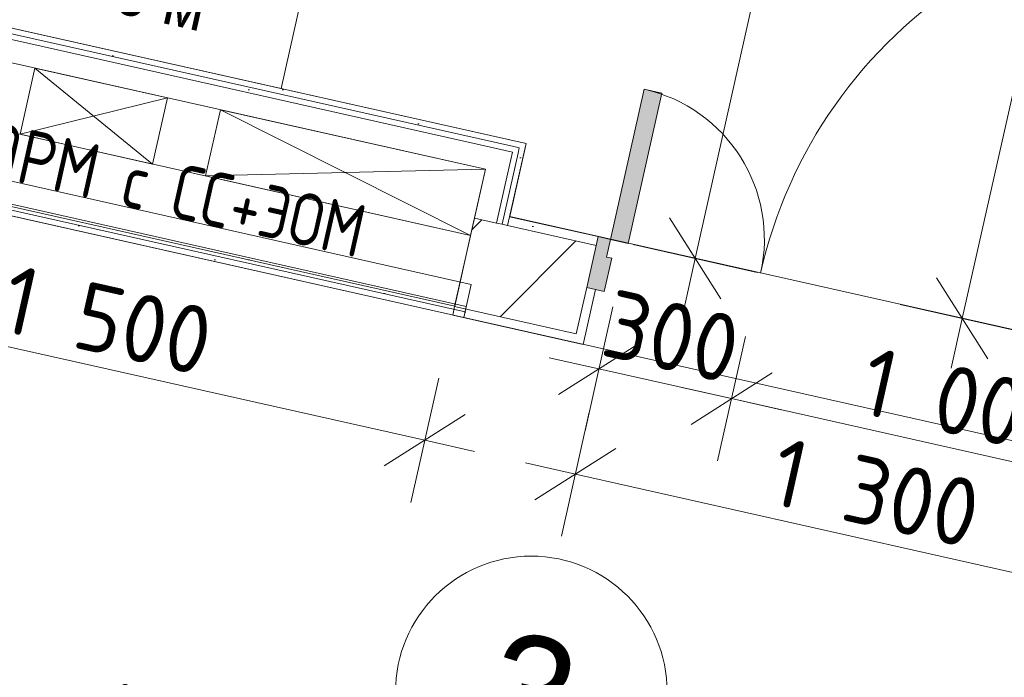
# Model space of a CAD drawing. Header units: millimetres. Extents: x -7218036 to -6972305, y 6116614 to 6334349.
# Tile 138 of 184: x -7172096 to -7169921, y 6142356 to 6143808. Entities that reach past the tile are written whole.
import ezdxf
from ezdxf.enums import TextEntityAlignment as Align

# ---------------------------------------------------------------- set-up
doc = ezdxf.new("R2010")
doc.units = ezdxf.units.MM
doc.header["$MEASUREMENT"] = 0
for name, color, linetype in [('S - МОП.АР', 7, 'Continuous'), ('АР-Стены_внутренние_пилоны.АР', 7, 'Continuous'), ('АР-Стены_Перегородки_шахты_.АР', 7, 'Continuous'), ('АР-Чертеж-Оси_Осевые размеры.АР', 7, 'Continuous'), ('АР-Чертеж-Размеры.АР', 7, 'Continuous')]:
    doc.layers.add(name, color=color, linetype=linetype)
for name, color, linetype, lineweight in [('АР-Стены_внутренние_пилоны.АР_Ном._пера__1', 7, 'Continuous', 30), ('АР-Стены_Перегородки_шахты_.АР_Ном._пера__1', 7, 'Continuous', 15), ('АР-Чертеж-Оси_Осевые размеры.АР_Ном._пера__1', 7, 'Continuous', 0), ('АР-Чертеж-Размеры.АР_Ном._пера__1', 7, 'Continuous', 0), ('Двери Archicad_Ном._пера__120', 7, 'Continuous', 0), ('ИОС-Шахты и отверстия.АР_Ном._пера__1', 7, 'Continuous', 0), ('МГН.АР_Ном._пера__120', 7, 'Continuous', 0), ('Паспорта Зон Archicad_Ном._пера__1', 7, 'Continuous', 0)]:
    doc.layers.add(name, color=color, linetype=linetype, lineweight=lineweight)
doc.styles.add('РЎР“Р•РќР•Р\xa0Р\x98Р\xa0_РЎРўР\x98Р›Р¬_3', font='GOTHIC.TTF')
doc.styles.add('РЎР“Р•РќР•Р\xa0Р\x98Р\xa0_РЎРўР\x98Р›Р¬_5', font='GOST_Common.ttf')
doc.styles.add('РЎР“Р•РќР•Р\xa0Р\x98Р\xa0_РЎРўР\x98Р›Р¬_9', font='GOST_Common.ttf', dxfattribs={"width": 0.85})
doc.dimstyles.new('СГЕНЕРИР_СТИЛЬ__1', dxfattribs={"dimtxt": 150, "dimasz": 142.5, "dimexe": 0.18, "dimexo": 0.0625, "dimgap": 0, "dimtad": 1, "dimdec": 0, "dimzin": 0, "dimdsep": 46, "dimtxsty": 'РЎР“Р•РќР•Р\xa0Р\x98Р\xa0_РЎРўР\x98Р›Р¬_5', "dimblk": 'ARROWHEAD_6', "dimblk1": 'ARROWHEAD_6', "dimblk2": 'ARROWHEAD_6', "dimcen": 0.09, "dimse1": 1, "dimse2": 1, "dimclrd": 7, "dimclre": 7, "dimclrt": 7, "dimazin": 0, "dimtfac": 1, "dimtdec": 4, "dimtmove": 0, "dimatfit": 3, "dimfxl": 1, "dimtolj": 1, "dimtzin": 0, "dimarcsym": 0})
doc.dimstyles.new('СГЕНЕРИР_СТИЛЬ__2', dxfattribs={"dimtxt": 150, "dimasz": 142.5, "dimexe": 0.18, "dimexo": 0.0625, "dimgap": 0, "dimtad": 1, "dimdec": 0, "dimzin": 0, "dimdsep": 46, "dimtxsty": 'РЎР“Р•РќР•Р\xa0Р\x98Р\xa0_РЎРўР\x98Р›Р¬_5', "dimblk": 'ARROWHEAD_6', "dimblk1": 'ARROWHEAD_6', "dimblk2": 'ARROWHEAD_6', "dimcen": 0.09, "dimse1": 1, "dimse2": 1, "dimclrd": 7, "dimclre": 7, "dimclrt": 7, "dimazin": 0, "dimtfac": 1, "dimtdec": 4, "dimtmove": 2, "dimatfit": 3, "dimfxl": 1, "dimtolj": 1, "dimtzin": 0, "dimarcsym": 0})
doc.dimstyles.new('СГЕНЕРИР_СТИЛЬ__5', dxfattribs={"dimtxt": 400, "dimasz": 142.5, "dimexe": 0.18, "dimexo": 0.0625, "dimgap": 0, "dimtad": 1, "dimdec": 0, "dimzin": 0, "dimdsep": 46, "dimtxsty": 'РЎР“Р•РќР•Р\xa0Р\x98Р\xa0_РЎРўР\x98Р›Р¬_3', "dimblk": 'ARROWHEAD_6', "dimblk1": 'ARROWHEAD_6', "dimblk2": 'ARROWHEAD_6', "dimcen": 0.09, "dimse1": 1, "dimse2": 1, "dimclrd": 7, "dimclre": 7, "dimclrt": 7, "dimazin": 0, "dimtfac": 1, "dimtdec": 4, "dimtmove": 2, "dimatfit": 3, "dimfxl": 1, "dimtolj": 1, "dimtzin": 0, "dimarcsym": 0})
pattern_1 = [(45, (-6566190.34, 6562677.8), (-127.279217, 127.279217), [])]
pattern_2 = [(45, (-6566190.34, 6563027.8), (-111.369318, 111.369318), [0, -105, 0, -157.5]), (110, (-6565840.34, 6563027.8), (148.001588, 53.868173), [0, -77, 0, -133])]
pattern_3 = [(0, (-6566190.34, 6562677.795), (0, 75), [0, -75])]

# ---------------------------------------------------------------- blocks, each defined once
blk = doc.blocks.new('Коридор_3_58_7', base_point=(-7173408.4, 6142461))
at = {"layer": 'Паспорта Зон Archicad_Ном._пера__1', "color": 7, "linetype": 'Continuous', "lineweight": 0}
blk.add_circle((-7170966.1, 6142323.2), 300, dxfattribs=at)
at = {"layer": 'Паспорта Зон Archicad_Ном._пера__1', "color": 7, "lineweight": 0, "style": 'РЎР“Р•РќР•Р\xa0Р\x98Р\xa0_РЎРўР\x98Р›Р¬_3'}
blk.add_attdef('ROOM_NUMBER', text='', height=250, rotation=347.3417, dxfattribs=at).set_placement((-7170966.1, 6142321.2), align=Align.MIDDLE_CENTER)
blk = doc.blocks.new('Полуторная Дверь 23[42]_7', base_point=(-6566190.3, 6562677.8))
at = {"layer": 'Двери Archicad_Ном._пера__120', "linetype": 'Continuous', "lineweight": 0, "true_color": 0xffffff}
for points in [[(-7169217, 6144035), (-7169256, 6144043.8), (-7169483.9, 6143029), (-7169444.9, 6143020.3)], [(-7170716.8, 6143654.4), (-7170791.3, 6143322.7), (-7170752.3, 6143313.9), (-7170677.8, 6143645.6)], [(-7170804.8, 6143207.8), (-7170788.4, 6143281), (-7170800.1, 6143283.6), (-7170791.3, 6143322.7), (-7170818.6, 6143328.8), (-7170843.8, 6143216.6)], [(-7169442.7, 6142901.9), (-7169417.5, 6143014.1), (-7169444.9, 6143020.3), (-7169453.6, 6142981.2), (-7169465.3, 6142983.9), (-7169481.8, 6142910.7)]]:
    blk.add_hatch(color=7, dxfattribs=at).paths.add_polyline_path(points)
at = {"layer": 'Двери Archicad_Ном._пера__120', "color": 7, "linetype": 'Continuous', "lineweight": 0}
for p, q in [((-7169483.9, 6143029), (-7169256, 6144043.8)), ((-7169217, 6144035), (-7169444.9, 6143020.3)), ((-7169256, 6144043.8), (-7169217, 6144035)), ((-7170716.8, 6143654.4), (-7170791.3, 6143322.7)), ((-7170677.8, 6143645.6), (-7170716.8, 6143654.4)), ((-7170752.3, 6143313.9), (-7170677.8, 6143645.6)), ((-7170818.6, 6143328.8), (-7170843.8, 6143216.6)), ((-7170818.6, 6143328.8), (-7170823, 6143309.3)), ((-7170818.6, 6143328.8), (-7170823, 6143309.3)), ((-7170791.3, 6143322.7), (-7170818.6, 6143328.8)), ((-7170823, 6143309.3), (-7170843.8, 6143216.6)), ((-7170823, 6143309.3), (-7170843.8, 6143216.6)), ((-7170800.1, 6143283.6), (-7170791.3, 6143322.7)), ((-7170791.3, 6143322.7), (-7170752.3, 6143313.9)), ((-7170804.8, 6143207.8), (-7170788.4, 6143281)), ((-7170788.4, 6143281), (-7170800.1, 6143283.6)), ((-7170824.3, 6143212.2), (-7170851.7, 6143090.3)), ((-7170843.8, 6143216.6), (-7170804.8, 6143207.8)), ((-7170871.2, 6143094.6), (-7170851.7, 6143090.3)), ((-7169444.9, 6143020.3), (-7169483.9, 6143029)), ((-7169444.9, 6143020.3), (-7169453.6, 6142981.2)), ((-7169417.5, 6143014.1), (-7169444.9, 6143020.3)), ((-7169442.7, 6142901.9), (-7169417.5, 6143014.1)), ((-7169417.5, 6143014.1), (-7169421.9, 6142994.6)), ((-7169417.5, 6143014.1), (-7169421.9, 6142994.6)), ((-7169465.3, 6142983.9), (-7169481.8, 6142910.7)), ((-7169453.6, 6142981.2), (-7169465.3, 6142983.9)), ((-7169421.9, 6142994.6), (-7169442.7, 6142901.9)), ((-7169421.9, 6142994.6), (-7169442.7, 6142901.9)), ((-7169462.3, 6142906.3), (-7169489.7, 6142784.4)), ((-7169481.8, 6142910.7), (-7169442.7, 6142901.9)), ((-7169470.1, 6142780), (-7169489.7, 6142784.4))]:
    blk.add_line(p, q, dxfattribs=at)
for centre, radius, start, end in [((-7169444.9, 6143020.3), 1040, 77.3423, 167.3423), ((-7170791.3, 6143322.7), 340, 347.3423, 77.3423)]:
    blk.add_arc(centre, radius, start, end, dxfattribs=at)
blk = doc.blocks.new('Стена_172_7', base_point=(-7169035.3, 6142805.3))
at = {"layer": 'АР-Стены_внутренние_пилоны.АР', "linetype": 'Continuous', "lineweight": 0, "true_color": 0x000000}
h = blk.add_hatch(dxfattribs=at)
h.set_pattern_fill('ШТУКАТУРКА__ГИПС_01_0007', color=18, style=0, pattern_type=2)
h.set_pattern_definition(pattern_2)
h.paths.add_polyline_path([(-7171014, 6143372.7), (-7171018.4, 6143353.2), (-7170823, 6143309.3), (-7170818.6, 6143328.8)])
h = blk.add_hatch(dxfattribs=at)
h.set_pattern_fill('БЛОКИ_БЕТОННЫЕ_ЭФФЕКТИВН_7E', color=18, style=0, pattern_type=2)
h.set_pattern_definition(pattern_1)
h.paths.add_polyline_path([(-7171091.6, 6143369.6), (-7171135.4, 6143174.5), (-7171129.3, 6143173.1), (-7171055.9, 6143300.1), (-7171042.8, 6143358.6)])
h = blk.add_hatch(dxfattribs=at)
h.set_pattern_fill('БЛОКИ_БЕТОННЫЕ_ЭФФЕКТИВН_7E', color=18, style=0, pattern_type=2)
h.set_pattern_definition(pattern_1)
h.paths.add_polyline_path([(-7171024.5, 6143354.5), (-7171129.3, 6143173.1), (-7170866.9, 6143114.2), (-7170843.8, 6143216.6), (-7170823, 6143309.3)])
h = blk.add_hatch(dxfattribs=at)
h.set_pattern_fill('БЛОКИ_БЕТОННЫЕ_ЭФФЕКТИВН_7E', color=18, style=0, pattern_type=2)
h.set_pattern_definition(pattern_1)
h.paths.add_polyline_path([(-7171042.8, 6143358.6), (-7171055.9, 6143300.1), (-7171035, 6143336.4), (-7171030.6, 6143355.9)])
h = blk.add_hatch(dxfattribs=at)
h.set_pattern_fill('БЛОКИ_БЕТОННЫЕ_ЭФФЕКТИВН_7E', color=18, style=0, pattern_type=2)
h.set_pattern_definition(pattern_1)
h.paths.add_polyline_path([(-7171030.6, 6143355.9), (-7171035, 6143336.4), (-7171024.5, 6143354.5)])
h = blk.add_hatch(dxfattribs=at)
h.set_pattern_fill('ШТУКАТУРКА__ГИПС_01_0007', color=18, style=0, pattern_type=2)
h.set_pattern_definition(pattern_2)
h.paths.add_polyline_path([(-7170871.2, 6143094.6), (-7170851.7, 6143090.3), (-7170824.3, 6143212.2), (-7170843.8, 6143216.6), (-7170866.9, 6143114.2)])
h = blk.add_hatch(dxfattribs=at)
h.set_pattern_fill('ШТУКАТУРКА__ГИПС_01_0007', color=18, style=0, pattern_type=2)
h.set_pattern_definition(pattern_2)
h.paths.add_polyline_path([(-7171139.8, 6143155), (-7171129.3, 6143173.1), (-7171135.4, 6143174.5)])
h = blk.add_hatch(dxfattribs=at)
h.set_pattern_fill('ШТУКАТУРКА__ГИПС_01_0007', color=18, style=0, pattern_type=2)
h.set_pattern_definition(pattern_2)
h.paths.add_polyline_path([(-7171129.3, 6143173.1), (-7171139.8, 6143155), (-7170871.2, 6143094.6), (-7170866.9, 6143114.2)])
at = {"layer": 'АР-Стены_внутренние_пилоны.АР_Ном._пера__1', "color": 7, "linetype": 'Continuous', "lineweight": 0}
for p, q in [((-7171018.4, 6143353.2), (-7171014, 6143372.7)), ((-7170818.6, 6143328.8), (-7170823, 6143309.3)), ((-7170824.3, 6143212.2), (-7170851.7, 6143090.3)), ((-7170843.8, 6143216.6), (-7170824.3, 6143212.2)), ((-7170871.2, 6143094.6), (-7170851.7, 6143090.3))]:
    blk.add_line(p, q, dxfattribs=at)
at = {"layer": 'АР-Стены_внутренние_пилоны.АР_Ном._пера__1', "color": 7, "linetype": 'Continuous', "lineweight": 15}
for p, q in [((-7171024.5, 6143354.5), (-7171018.4, 6143353.2)), ((-7170823, 6143309.3), (-7171018.4, 6143353.2)), ((-7170823, 6143309.3), (-7170843.8, 6143216.6)), ((-7170866.9, 6143114.2), (-7170843.8, 6143216.6)), ((-7171129.3, 6143173.1), (-7170866.9, 6143114.2))]:
    blk.add_line(p, q, dxfattribs=at)
at = {"layer": 'АР-Стены_внутренние_пилоны.АР_Ном._пера__1', "color": 7, "linetype": 'Continuous', "lineweight": 0, "flags": 128}
for points in [[(-7170818.6, 6143328.8), (-7171014, 6143372.7)], [(-7171139.8, 6143155), (-7170871.2, 6143094.6)]]:
    blk.add_lwpolyline(points, dxfattribs=at)
at = {"layer": 'АР-Стены_Перегородки_шахты_.АР_Ном._пера__1', "color": 7, "linetype": 'Continuous', "lineweight": 15}
for p, q in [((-7171091.6, 6143369.6), (-7171042.8, 6143358.6)), ((-7171042.8, 6143358.6), (-7171030.6, 6143355.9)), ((-7171030.6, 6143355.9), (-7171024.5, 6143354.5)), ((-7171135.4, 6143174.5), (-7171129.3, 6143173.1))]:
    blk.add_line(p, q, dxfattribs=at)
at = {"layer": 'АР-Стены_Перегородки_шахты_.АР_Ном._пера__1', "color": 7, "linetype": 'Continuous', "lineweight": 15, "flags": 128}
blk.add_lwpolyline([(-7171135.4, 6143174.5), (-7171091.6, 6143369.6)], dxfattribs=at)
at = {"layer": 'АР-Стены_Перегородки_шахты_.АР_Ном._пера__1', "color": 7, "linetype": 'Continuous', "lineweight": 0, "flags": 128}
blk.add_lwpolyline([(-7171139.8, 6143155), (-7171135.4, 6143174.5)], dxfattribs=at)
at = {"layer": 'Двери Archicad_Ном._пера__120', "color": 7, "linetype": 'Continuous', "lineweight": 0}
blk.add_blockref('Полуторная Дверь 23[42]_7', (-6566190.3, 6562677.8), dxfattribs=at)
blk = doc.blocks.new('Стена_191_7', base_point=(-7172592.1, 6143533.1))
at = {"layer": 'АР-Стены_Перегородки_шахты_.АР', "linetype": 'Continuous', "lineweight": 0, "true_color": 0x000000}
h = blk.add_hatch(dxfattribs=at)
h.set_pattern_fill('ШТУКАТУРКА__ГИПС_03_0007', color=18, style=0, pattern_type=2)
h.set_pattern_definition(pattern_3)
h.paths.add_polyline_path([(-7172600.3, 6143496.5), (-7171112.5, 6143162.3), (-7171109.8, 6143174.5), (-7172597.6, 6143508.7)])
h = blk.add_hatch(dxfattribs=at)
h.set_pattern_fill('ШТУКАТУРКА__ГИПС_03_0007', color=18, style=0, pattern_type=2)
h.set_pattern_definition(pattern_3)
h.paths.add_polyline_path([(-7172603.1, 6143484.3), (-7171115.3, 6143150.1), (-7171112.5, 6143162.3), (-7172600.3, 6143496.5)])
at = {"layer": 'АР-Стены_Перегородки_шахты_.АР_Ном._пера__1', "color": 7, "linetype": 'Continuous', "lineweight": 0}
for p, q in [((-7172597.6, 6143508.7), (-7171109.8, 6143174.5)), ((-7172600.3, 6143496.5), (-7171112.5, 6143162.3))]:
    blk.add_line(p, q, dxfattribs=at)
at = {"layer": 'АР-Стены_Перегородки_шахты_.АР_Ном._пера__1', "color": 7, "linetype": 'Continuous', "lineweight": 0, "flags": 128}
for points in [[(-7172586.6, 6143557.4), (-7172603.1, 6143484.3)], [(-7171098.8, 6143223.3), (-7172586.6, 6143557.4)], [(-7172603.1, 6143484.3), (-7171115.3, 6143150.1)], [(-7171115.3, 6143150.1), (-7171098.8, 6143223.3)]]:
    blk.add_lwpolyline(points, dxfattribs=at)
blk = doc.blocks.new('Стена_192_7', base_point=(-7172525.3, 6143830.6))
at = {"layer": 'АР-Стены_Перегородки_шахты_.АР', "linetype": 'Continuous', "lineweight": 0, "true_color": 0x000000}
h = blk.add_hatch(dxfattribs=at)
h.set_pattern_fill('ШТУКАТУРКА__ГИПС_03_0007', color=18, style=0, pattern_type=2)
h.set_pattern_definition(pattern_3)
h.paths.add_polyline_path([(-7170989.9, 6143537.1), (-7172514.3, 6143879.4), (-7172517, 6143867.2), (-7170992.7, 6143524.9)])
h = blk.add_hatch(dxfattribs=at)
h.set_pattern_fill('ШТУКАТУРКА__ГИПС_03_0007', color=18, style=0, pattern_type=2)
h.set_pattern_definition(pattern_3)
h.paths.add_polyline_path([(-7171004.9, 6143527.6), (-7172517, 6143867.2), (-7172519.8, 6143855), (-7171007.6, 6143515.4)])
h = blk.add_hatch(dxfattribs=at)
h.set_pattern_fill('ШТУКАТУРКА__ГИПС_03_0007', color=18, style=0, pattern_type=2)
h.set_pattern_definition(pattern_3)
h.paths.add_polyline_path([(-7171007.6, 6143515.4), (-7170992.7, 6143524.9), (-7171004.9, 6143527.6)])
h = blk.add_hatch(dxfattribs=at)
h.set_pattern_fill('ШТУКАТУРКА__ГИПС_03_0007', color=18, style=0, pattern_type=2)
h.set_pattern_definition(pattern_3)
h.paths.add_polyline_path([(-7171007.6, 6143515.4), (-7170995.4, 6143512.7), (-7170992.7, 6143524.9)])
h = blk.add_hatch(dxfattribs=at)
h.set_pattern_fill('ШТУКАТУРКА__ГИПС_03_0007', color=18, style=0, pattern_type=2)
h.set_pattern_definition(pattern_3)
h.paths.add_polyline_path([(-7170992.7, 6143524.9), (-7170977.7, 6143534.3), (-7170989.9, 6143537.1)])
h = blk.add_hatch(dxfattribs=at)
h.set_pattern_fill('ШТУКАТУРКА__ГИПС_03_0007', color=18, style=0, pattern_type=2)
h.set_pattern_definition(pattern_3)
h.paths.add_polyline_path([(-7170992.7, 6143524.9), (-7170980.5, 6143522.1), (-7170977.7, 6143534.3)])
at = {"layer": 'АР-Стены_Перегородки_шахты_.АР_Ном._пера__1', "color": 7, "linetype": 'Continuous', "lineweight": 0}
for p, q in [((-7171056.4, 6143526.4), (-7172519.8, 6143855)), ((-7171004.9, 6143527.6), (-7172517, 6143867.2)), ((-7171007.6, 6143515.4), (-7171056.4, 6143526.4)), ((-7170992.7, 6143524.9), (-7171004.9, 6143527.6)), ((-7171018.6, 6143466.6), (-7171007.6, 6143515.4))]:
    blk.add_line(p, q, dxfattribs=at)
at = {"layer": 'АР-Стены_Перегородки_шахты_.АР_Ном._пера__1', "color": 7, "linetype": 'Continuous', "lineweight": 0, "flags": 128}
for points in [[(-7172514.3, 6143879.4), (-7172517, 6143867.2)], [(-7170977.7, 6143534.3), (-7172514.3, 6143879.4)], [(-7172519.8, 6143855), (-7172530.7, 6143806.2)], [(-7172517, 6143867.2), (-7172519.8, 6143855)], [(-7172530.7, 6143806.2), (-7171067.3, 6143477.6)], [(-7170977.7, 6143534.3), (-7170980.5, 6143522.1)]]:
    blk.add_lwpolyline(points, dxfattribs=at)
blk = doc.blocks.new('Стена_193_7', base_point=(-7171037.5, 6143496.5))
at = {"layer": 'АР-Стены_Перегородки_шахты_.АР', "linetype": 'Continuous', "lineweight": 0, "true_color": 0x000000}
h = blk.add_hatch(dxfattribs=at)
h.set_pattern_fill('ШТУКАТУРКА__ГИПС_03_0007', color=18, style=0, pattern_type=2)
h.set_pattern_definition(pattern_3)
h.paths.add_polyline_path([(-7170992.7, 6143524.9), (-7171030.6, 6143355.9), (-7171024.5, 6143354.5), (-7171014, 6143372.7), (-7170980.5, 6143522.1)])
h = blk.add_hatch(dxfattribs=at)
h.set_pattern_fill('ШТУКАТУРКА__ГИПС_03_0007', color=18, style=0, pattern_type=2)
h.set_pattern_definition(pattern_3)
h.paths.add_polyline_path([(-7171007.6, 6143515.4), (-7171042.8, 6143358.6), (-7171030.6, 6143355.9), (-7170995.4, 6143512.7)])
h = blk.add_hatch(dxfattribs=at)
h.set_pattern_fill('ШТУКАТУРКА__ГИПС_03_0007', color=18, style=0, pattern_type=2)
h.set_pattern_definition(pattern_3)
h.paths.add_polyline_path([(-7171014, 6143372.7), (-7171024.5, 6143354.5), (-7171018.4, 6143353.2)])
at = {"layer": 'АР-Стены_внутренние_пилоны.АР_Ном._пера__1', "color": 7, "linetype": 'Continuous', "lineweight": 0}
blk.add_line((-7171018.4, 6143353.2), (-7171014, 6143372.7), dxfattribs=at)
at = {"layer": 'АР-Стены_внутренние_пилоны.АР_Ном._пера__1', "color": 7, "linetype": 'Continuous', "lineweight": 15}
blk.add_line((-7171024.5, 6143354.5), (-7171018.4, 6143353.2), dxfattribs=at)
at = {"layer": 'АР-Стены_Перегородки_шахты_.АР_Ном._пера__1', "color": 7, "linetype": 'Continuous', "lineweight": 0}
for p, q in [((-7170995.4, 6143512.7), (-7170992.7, 6143524.9)), ((-7171030.6, 6143355.9), (-7170995.4, 6143512.7)), ((-7171018.6, 6143466.6), (-7171007.6, 6143515.4)), ((-7171042.8, 6143358.6), (-7171018.6, 6143466.6))]:
    blk.add_line(p, q, dxfattribs=at)
at = {"layer": 'АР-Стены_Перегородки_шахты_.АР_Ном._пера__1', "color": 7, "linetype": 'Continuous', "lineweight": 15}
for p, q in [((-7171091.6, 6143369.6), (-7171042.8, 6143358.6)), ((-7171042.8, 6143358.6), (-7171030.6, 6143355.9)), ((-7171030.6, 6143355.9), (-7171024.5, 6143354.5))]:
    blk.add_line(p, q, dxfattribs=at)
at = {"layer": 'АР-Стены_Перегородки_шахты_.АР_Ном._пера__1', "color": 7, "linetype": 'Continuous', "lineweight": 0, "flags": 128}
for points in [[(-7171014, 6143372.7), (-7170980.5, 6143522.1)], [(-7171067.3, 6143477.6), (-7171091.6, 6143369.6)]]:
    blk.add_lwpolyline(points, dxfattribs=at)
blk = doc.blocks.new('*D1062', base_point=(-6566190.3, 6562677.8))
at = {"layer": 'АР-Чертеж-Размеры.АР_Ном._пера__1', "color": 7, "linetype": 'Continuous', "lineweight": 0, "transparency": 16777216}
for p, q in [((-7169802.2, 6146851.7), (-7169777.5, 6146961.5)), ((-7169745.4, 6146762.1), (-7169858.9, 6146941.3)), ((-7169664.9, 6146820.9), (-7169939.4, 6146882.5)), ((-7170604.2, 6143280.7), (-7169802.2, 6146851.7)), ((-7170660.9, 6143370.3), (-7170547.4, 6143191)), ((-7170467, 6143249.8), (-7170741.4, 6143311.5)), ((-7170628.8, 6143170.9), (-7170604.2, 6143280.7))]:
    blk.add_line(p, q, dxfattribs=at)
at = {"layer": 'АР-Чертеж-Размеры.АР_Ном._пера__1', "color": 7, "lineweight": 0, "transparency": 16777216, "insert": (-7170284.7, 6144840.1), "char_height": 150, "attachment_point": 7, "rotation": 77.3417, "style": 'РЎР“Р•РќР•Р\xa0Р\x98Р\xa0_РЎРўР\x98Р›Р¬_5'}
blk.add_mtext('\\A1;{\\pql;\\fGOST Common|b0|i0|c204|p0;\\W1.000000;3\xa0660}', dxfattribs=at)
blk = doc.blocks.new('ARROWHEAD_6')
at = {"color": 0, "linetype": 'Continuous', "lineweight": 0}
for p, q in [((-0.5, -0.5), (0.5, 0.5)), ((0, 0), (-1, 0))]:
    blk.add_line(p, q, dxfattribs=at)
blk = doc.blocks.new('*D1068', base_point=(-6566190.3, 6562677.8))
at = {"layer": 'АР-Чертеж-Размеры.АР_Ном._пера__1', "color": 7, "linetype": 'Continuous', "lineweight": 0, "transparency": 16777216}
for p, q in [((-7170838, 6142941.4), (-7170899.6, 6142667)), ((-7170779.2, 6142861), (-7170958.4, 6142747.5)), ((-7170868.8, 6142804.2), (-7170978.6, 6142828.9)), ((-7169600.4, 6142519.4), (-7170868.8, 6142804.2)), ((-7169569.6, 6142656.6), (-7169631.2, 6142382.2)), ((-7169690, 6142462.6), (-7169510.8, 6142576.1)), ((-7169490.6, 6142494.7), (-7169600.4, 6142519.4))]:
    blk.add_line(p, q, dxfattribs=at)
at = {"layer": 'АР-Чертеж-Размеры.АР_Ном._пера__1', "color": 7, "lineweight": 0, "transparency": 16777216, "insert": (-7170445.9, 6142740), "char_height": 150, "attachment_point": 7, "rotation": 347.3423, "style": 'РЎР“Р•РќР•Р\xa0Р\x98Р\xa0_РЎРўР\x98Р›Р¬_5'}
blk.add_mtext('\\A1;{\\pql;\\fGOST Common|b0|i0|c204|p0;\\W1.000000;1\xa0300}', dxfattribs=at)
blk = doc.blocks.new('*D1077', base_point=(-6566190.3, 6562677.8))
at = {"layer": 'АР-Чертеж-Размеры.АР_Ном._пера__1', "color": 7, "linetype": 'Continuous', "lineweight": 0, "transparency": 16777216}
for p, q in [((-7170492.9, 6143108.1), (-7170554.5, 6142833.7)), ((-7170434.1, 6143027.7), (-7170613.3, 6142914.2)), ((-7170523.7, 6142970.9), (-7170633.4, 6142995.6)), ((-7169548.2, 6142751.8), (-7170523.7, 6142970.9)), ((-7169517.4, 6142889.1), (-7169579, 6142614.6)), ((-7169637.8, 6142695.1), (-7169458.6, 6142808.6)), ((-7169438.4, 6142727.2), (-7169548.2, 6142751.8))]:
    blk.add_line(p, q, dxfattribs=at)
at = {"layer": 'АР-Чертеж-Размеры.АР_Ном._пера__1', "color": 7, "lineweight": 0, "transparency": 16777216, "insert": (-7170247.2, 6142939.6), "char_height": 150, "attachment_point": 7, "rotation": 347.3423, "style": 'РЎР“Р•РќР•Р\xa0Р\x98Р\xa0_РЎРўР\x98Р›Р¬_5'}
blk.add_mtext('\\A1;{\\pql;\\fGOST Common|b0|i0|c204|p0;\\W1.000000;1\xa0000}', dxfattribs=at)
blk = doc.blocks.new('*D1079', base_point=(-6566190.3, 6562677.8))
at = {"layer": 'АР-Чертеж-Размеры.АР_Ном._пера__1', "color": 7, "linetype": 'Continuous', "lineweight": 0, "transparency": 16777216}
for p, q in [((-7172634.2, 6143344.9), (-7172695.9, 6143070.4)), ((-7172575.4, 6143264.4), (-7172754.7, 6143150.9)), ((-7172665, 6143207.7), (-7172774.8, 6143232.3)), ((-7171201.5, 6142879), (-7172665, 6143207.7)), ((-7171170.7, 6143016.2), (-7171232.3, 6142741.7)), ((-7171291.1, 6142822.2), (-7171111.9, 6142935.7)), ((-7171091.7, 6142854.3), (-7171201.5, 6142879))]:
    blk.add_line(p, q, dxfattribs=at)
at = {"layer": 'АР-Чертеж-Размеры.АР_Ном._пера__1', "color": 7, "lineweight": 0, "transparency": 16777216, "insert": (-7172144.6, 6143121.5), "char_height": 150, "attachment_point": 7, "rotation": 347.3417, "style": 'РЎР“Р•РќР•Р\xa0Р\x98Р\xa0_РЎРўР\x98Р›Р¬_5'}
blk.add_mtext('\\A1;{\\pql;\\fGOST Common|b0|i0|c204|p0;\\W1.000000;1\xa0500}', dxfattribs=at)
blk = doc.blocks.new('*D1092', base_point=(-6566190.3, 6562677.8))
at = {"layer": 'АР-Чертеж-Размеры.АР_Ном._пера__1', "color": 7, "linetype": 'Continuous', "lineweight": 0, "transparency": 16777216}
for p, q in [((-7170838, 6142941.4), (-7170899.6, 6142667)), ((-7170779.2, 6142861), (-7170958.4, 6142747.5)), ((-7170868.8, 6142804.2), (-7170978.6, 6142828.9)), ((-7169600.4, 6142519.4), (-7170868.8, 6142804.2)), ((-7169569.6, 6142656.6), (-7169631.2, 6142382.2)), ((-7169690, 6142462.6), (-7169510.8, 6142576.1)), ((-7169490.6, 6142494.7), (-7169600.4, 6142519.4))]:
    blk.add_line(p, q, dxfattribs=at)
at = {"layer": 'АР-Чертеж-Размеры.АР_Ном._пера__1', "color": 7, "lineweight": 0, "transparency": 16777216, "insert": (-7170445.9, 6142740), "char_height": 150, "attachment_point": 7, "rotation": 347.3423, "style": 'РЎР“Р•РќР•Р\xa0Р\x98Р\xa0_РЎРўР\x98Р›Р¬_5'}
blk.add_mtext('\\A1;{\\pql;\\fGOST Common|b0|i0|c204|p0;\\W1.000000;1\xa0300}', dxfattribs=at)
blk = doc.blocks.new('*D1093', base_point=(-6566190.3, 6562677.8))
at = {"layer": 'АР-Чертеж-Размеры.АР_Ном._пера__1', "color": 7, "linetype": 'Continuous', "lineweight": 0, "transparency": 16777216}
for p, q in [((-7170785.8, 6143173.9), (-7170847.4, 6142899.5)), ((-7170727, 6143093.5), (-7170906.2, 6142980)), ((-7170492.9, 6143108.1), (-7170554.5, 6142833.7)), ((-7170816.6, 6143036.7), (-7170926.4, 6143061.4)), ((-7170523.7, 6142970.9), (-7170816.6, 6143036.7)), ((-7170613.3, 6142914.2), (-7170434.1, 6143027.7)), ((-7170413.9, 6142946.3), (-7170523.7, 6142970.9))]:
    blk.add_line(p, q, dxfattribs=at)
at = {"layer": 'АР-Чертеж-Размеры.АР_Ном._пера__1', "color": 7, "lineweight": 0, "transparency": 16777216, "insert": (-7170817.4, 6143067.6), "char_height": 150, "attachment_point": 7, "rotation": 347.3423, "style": 'РЎР“Р•РќР•Р\xa0Р\x98Р\xa0_РЎРўР\x98Р›Р¬_5'}
blk.add_mtext('\\A1;{\\pql;\\fGOST Common|b0|i0|c204|p0;\\W1.000000;300}', dxfattribs=at)
blk = doc.blocks.new('*D1094', base_point=(-6566190.3, 6562677.8))
at = {"layer": 'АР-Чертеж-Размеры.АР_Ном._пера__1', "color": 7, "linetype": 'Continuous', "lineweight": 0, "transparency": 16777216}
for p, q in [((-7172634.2, 6143344.9), (-7172695.9, 6143070.4)), ((-7172575.4, 6143264.4), (-7172754.7, 6143150.9)), ((-7172665, 6143207.7), (-7172774.8, 6143232.3)), ((-7171201.5, 6142879), (-7172665, 6143207.7)), ((-7171170.7, 6143016.2), (-7171232.3, 6142741.7)), ((-7171291.1, 6142822.2), (-7171111.9, 6142935.7)), ((-7171091.7, 6142854.3), (-7171201.5, 6142879))]:
    blk.add_line(p, q, dxfattribs=at)
at = {"layer": 'АР-Чертеж-Размеры.АР_Ном._пера__1', "color": 7, "lineweight": 0, "transparency": 16777216, "insert": (-7172144.6, 6143121.5), "char_height": 150, "attachment_point": 7, "rotation": 347.3417, "style": 'РЎР“Р•РќР•Р\xa0Р\x98Р\xa0_РЎРўР\x98Р›Р¬_5'}
blk.add_mtext('\\A1;{\\pql;\\fGOST Common|b0|i0|c204|p0;\\W1.000000;1\xa0500}', dxfattribs=at)
blk = doc.blocks.new('*D1111', base_point=(-6566190.3, 6562677.8))
at = {"layer": 'АР-Чертеж-Размеры.АР_Ном._пера__1', "color": 7, "linetype": 'Continuous', "lineweight": 0, "transparency": 16777216}
for p, q in [((-7169486, 6145499.5), (-7169461.3, 6145609.3)), ((-7169429.2, 6145409.9), (-7169542.7, 6145589.2)), ((-7169348.8, 6145468.7), (-7169623.2, 6145530.4)), ((-7170014.1, 6143148.1), (-7169486, 6145499.5)), ((-7170070.8, 6143237.7), (-7169957.4, 6143058.5)), ((-7169876.9, 6143117.3), (-7170151.3, 6143178.9)), ((-7170038.7, 6143038.3), (-7170014.1, 6143148.1))]:
    blk.add_line(p, q, dxfattribs=at)
at = {"layer": 'АР-Чертеж-Размеры.АР_Ном._пера__1', "color": 7, "lineweight": 0, "transparency": 16777216, "insert": (-7169750.3, 6144522.5), "char_height": 150, "attachment_point": 7, "rotation": 77.3417, "style": 'РЎР“Р•РќР•Р\xa0Р\x98Р\xa0_РЎРўР\x98Р›Р¬_5'}
blk.add_mtext('\\A1;{\\pql;\\fGOST Common|b0|i0|c204|p0;\\W1.000000;2\xa0410}', dxfattribs=at)
blk = doc.blocks.new('*D1131', base_point=(-6566190.3, 6562677.8))
at = {"layer": 'АР-Чертеж-Размеры.АР_Ном._пера__1', "color": 7, "linetype": 'Continuous', "lineweight": 0, "transparency": 16777216}
for p, q in [((-7172915.6, 6142322), (-7172977.2, 6142047.6)), ((-7173036, 6142128.1), (-7172856.8, 6142241.6)), ((-7172946.4, 6142184.8), (-7173092.7, 6142217.7)), ((-7171921.8, 6141954.7), (-7172946.4, 6142184.8)), ((-7172011.4, 6141898), (-7171832.2, 6142011.5))]:
    blk.add_line(p, q, dxfattribs=at)
at = {"layer": 'АР-Чертеж-Размеры.АР_Ном._пера__1', "color": 7, "lineweight": 0, "transparency": 16777216, "char_height": 150, "attachment_point": 7, "rotation": 347.3419, "style": 'РЎР“Р•РќР•Р\xa0Р\x98Р\xa0_РЎРўР\x98Р›Р¬_5'}
for s, insert in [('\\A1;{\\pql;\\fGOST Common|b0|i0|c204|p0;\\W1.000000;150}', (-7171936.5, 6142204)), ('\\A1;{\\pql;\\fGOST Common|b0|i0|c204|p0;\\W1.000000;1\xa0050}', (-7172645.4, 6142148))]:
    blk.add_mtext(s, dxfattribs=dict(at, insert=insert))
blk = doc.blocks.new('*D1448', base_point=(-6566190.3, 6562677.8))
at = {"layer": 'АР-Чертеж-Оси_Осевые размеры.АР_Ном._пера__1', "color": 7, "linetype": 'Continuous', "lineweight": 0, "transparency": 16777216}
for p, q in [((-7213199.7, 6159412.3), (-7213313.2, 6159591.5)), ((-7213393.6, 6159532.7), (-7213119.2, 6159471.1)), ((-7213256.4, 6159501.9), (-7216759.3, 6143905.5)), ((-7216816, 6143995.1), (-7216702.6, 6143815.8)), ((-7216896.5, 6143936.3), (-7216622.1, 6143874.6)), ((-7216759.3, 6143905.5), (-7216784, 6143795.7))]:
    blk.add_line(p, q, dxfattribs=at)
at = {"layer": 'АР-Чертеж-Оси_Осевые размеры.АР_Ном._пера__1', "color": 7, "lineweight": 0, "transparency": 16777216, "insert": (-7214875.7, 6152657), "char_height": 400, "attachment_point": 7, "rotation": 77.3417, "style": 'РЎР“Р•РќР•Р\xa0Р\x98Р\xa0_РЎРўР\x98Р›Р¬_3'}
blk.add_mtext('\\A1;{\\pql;\\fCentury Gothic|b0|i0|c204|p0;\\W1.000000;15\xa0985}', dxfattribs=at)

msp = doc.modelspace()

# ---------------------------------------------------------------- linework, layer by layer
at = {"layer": 'S - МОП.АР', "color": 254, "linetype": 'Continuous', "lineweight": 0, "true_color": 0xdadada, "flags": 128}
for points in [[(-7172494.7, 6143875), (-7170977.5, 6143534.3), (-7171013.6, 6143373.3), (-7169126, 6142949.3), (-7169059, 6143247), (-7168864, 6143203.1), (-7168401.7, 6145261.5), (-7169172.5, 6145434.5), (-7168899.6, 6146649.7), (-7171728.8, 6147285.1), (-7172132, 6145489.8)], [(-7176982.6, 6145046.3), (-7177260.8, 6143807.8), (-7176963, 6143741), (-7177150.4, 6142906.7), (-7167647, 6140772.3), (-7167324.7, 6142298.8), (-7174857.1, 6143990.5), (-7174804.5, 6144224.7), (-7175082.7, 6144286.8), (-7174837.5, 6145378.3), (-7176511, 6145754.2), (-7176685, 6144979.5)]]:
    msp.add_lwpolyline(points, close=True, dxfattribs=at)
at = {"layer": 'ИОС-Шахты и отверстия.АР_Ном._пера__1', "color": 7, "linetype": 'Continuous', "lineweight": 0}
for points in [[(-7172095.4, 6143554.8), (-7171802.7, 6143489), (-7171769.8, 6143635.4), (-7172062.5, 6143701.1)], [(-7171135.3, 6143175.1), (-7172354.9, 6143449), (-7172319.8, 6143605.2), (-7171100.2, 6143331.2)], [(-7171685.6, 6143462.7), (-7171100.2, 6143331.2), (-7171067.3, 6143477.6), (-7171652.8, 6143609.1)]]:
    msp.add_lwpolyline(points, close=True, dxfattribs=at)
for points in [[(-7172062.5, 6143701.1), (-7171802.7, 6143489)], [(-7171769.8, 6143635.4), (-7172095.4, 6143554.8)], [(-7171652.8, 6143609.1), (-7171100.2, 6143331.2)], [(-7171067.3, 6143477.6), (-7171685.6, 6143462.7)]]:
    msp.add_lwpolyline(points, dxfattribs=at)
at = {"layer": 'МГН.АР_Ном._пера__120', "color": 7, "linetype": 'Continuous', "lineweight": 0, "flags": 128}
msp.add_lwpolyline([(-7172494.7, 6143875), (-7171519, 6143655.9), (-7171308.6, 6144592.5), (-7172284.3, 6144811.7)], close=True, dxfattribs=at)

# ---------------------------------------------------------------- block references
at = {"layer": 'S - МОП.АР', "color": 7, "linetype": 'Continuous', "lineweight": 0}
msp.add_blockref('Коридор_3_58_7', (-7173408.4, 6142461), dxfattribs=at).add_auto_attribs({'ROOM_NUMBER': '3'})
at = {"layer": 'АР-Стены_внутренние_пилоны.АР', "color": 7, "lineweight": 0}
msp.add_blockref('Стена_172_7', (-7169035.3, 6142805.3), dxfattribs=at)
at = {"layer": 'АР-Стены_Перегородки_шахты_.АР', "color": 7, "lineweight": 0}
for name, p in [('Стена_192_7', (-7172525.3, 6143830.6)), ('Стена_191_7', (-7172592.1, 6143533.1)), ('Стена_193_7', (-7171037.5, 6143496.5))]:
    msp.add_blockref(name, p, dxfattribs=at)

# ---------------------------------------------------------------- texts
at = {"layer": 'ИОС-Шахты и отверстия.АР_Ном._пера__1', "color": 7, "linetype": 'Continuous', "lineweight": 0, "insert": (-7172221.1, 6143537.1), "char_height": 120, "attachment_point": 4, "rotation": 347.3417, "style": 'РЎР“Р•РќР•Р\xa0Р\x98Р\xa0_РЎРўР\x98Р›Р¬_9'}
msp.add_mtext('\\A1;{\\pql;\\fGOST Common|b0|i0|c204|p0;\\W0.850000;УЭРМ\\fGOST Common|b0|i0|c204|p0;\\W0.850000; \\fGOST Common|b0|i0|c204|p0;\\W0.850000;с СС+\\fGOST Common|b0|i0|c204|p0;\\H0.964787x;\\W0.850000;ЭОМ}', dxfattribs=at)
at = {"layer": 'МГН.АР_Ном._пера__120', "color": 7, "lineweight": 0, "insert": (-7172080.7, 6143848.6), "char_height": 100, "attachment_point": 7, "rotation": 347.3417, "style": 'РЎР“Р•РќР•Р\xa0Р\x98Р\xa0_РЎРўР\x98Р›Р¬_3'}
msp.add_mtext('{\\fCentury Gothic|b0|i0|c204|p0;0,96 м{\\H0.66x;\\S2^  ;}}', dxfattribs=at)

# ---------------------------------------------------------------- dimensions: what is measured, and where the dimension line sits
at = {"layer": 'АР-Чертеж-Оси_Осевые размеры.АР', "color": 7, "linetype": 'Continuous', "lineweight": 0}
dim = msp.add_linear_dim(base=(-7216759.3, 6143905.5), p1=(-7132164.6, 6141289.1), p2=(-7215874.1, 6143706.6), angle=257.3417, dimstyle='СГЕНЕРИР_СТИЛЬ__5', dxfattribs=at)
dim.commit()
dim.dimension.update_dxf_attribs({"geometry": '*D1448', "text_midpoint": (-7214887.2, 6153518.8), "dimtype": 160, "text_rotation": 77.3417})
at = {"layer": 'АР-Чертеж-Размеры.АР', "color": 7, "linetype": 'Continuous', "lineweight": 0}
for base, p1, p2, angle, dimstyle, picture, middle, turn in [((-7169802.2, 6146851.7), (-7169126.1, 6142948.7), (-7170948.2, 6147109.1), 77.3417, 'СГЕНЕРИР_СТИЛЬ__1', '*D1062', (-7170301.5, 6145107.6), 77.3417), ((-7169486, 6145499.5), (-7170035.9, 6143153), (-7168788.4, 6145342.9), 77.3417, 'СГЕНЕРИР_СТИЛЬ__2', '*D1111', (-7169767.1, 6144790), 77.3417), ((-7172665, 6143207.7), (-7171091.2, 6143370.2), (-7172602.9, 6143484.2), 167.3417, 'СГЕНЕРИР_СТИЛЬ__1', '*D1079', (-7171877.1, 6143138.3), 347.3417), ((-7172665, 6143207.7), (-7171091.2, 6143370.2), (-7172602.9, 6143484.2), 167.3417, 'СГЕНЕРИР_СТИЛЬ__1', '*D1094', (-7171877.1, 6143138.3), 347.3417), ((-7170523.7, 6142970.9), (-7169486.7, 6143025.7), (-7170523.7, 6142970.9), 167.3423, 'СГЕНЕРИР_СТИЛЬ__1', '*D1077', (-7169979.7, 6142956.4), 347.3423), ((-7170816.6, 6143036.7), (-7170523.7, 6142970.9), (-7170816.6, 6143036.7), 167.3423, 'СГЕНЕРИР_СТИЛЬ__2', '*D1093', (-7170633.9, 6143103.3), 347.3423), ((-7170868.8, 6142804.2), (-7169538.9, 6142793.2), (-7170868.8, 6142804.2), 167.3423, 'СГЕНЕРИР_СТИЛЬ__1', '*D1068', (-7170178.4, 6142756.8), 347.3423), ((-7170868.8, 6142804.2), (-7169538.9, 6142793.2), (-7170868.8, 6142804.2), 167.3423, 'СГЕНЕРИР_СТИЛЬ__1', '*D1092', (-7170178.4, 6142756.8), 347.3423), ((-7172946.4, 6142184.8), (-7172032.4, 6141462.6), (-7173010.3, 6141900.1), 167.3419, 'СГЕНЕРИР_СТИЛЬ__1', '*D1131', (-7172377.9, 6142164.8), 347.3419)]:
    dim = msp.add_linear_dim(base=base, p1=p1, p2=p2, angle=angle, dimstyle=dimstyle, dxfattribs=at)
    dim.commit()
    dim.dimension.update_dxf_attribs({"geometry": picture, "text_midpoint": middle, "dimtype": 160, "text_rotation": turn})

doc.saveas('drawing.dxf')
